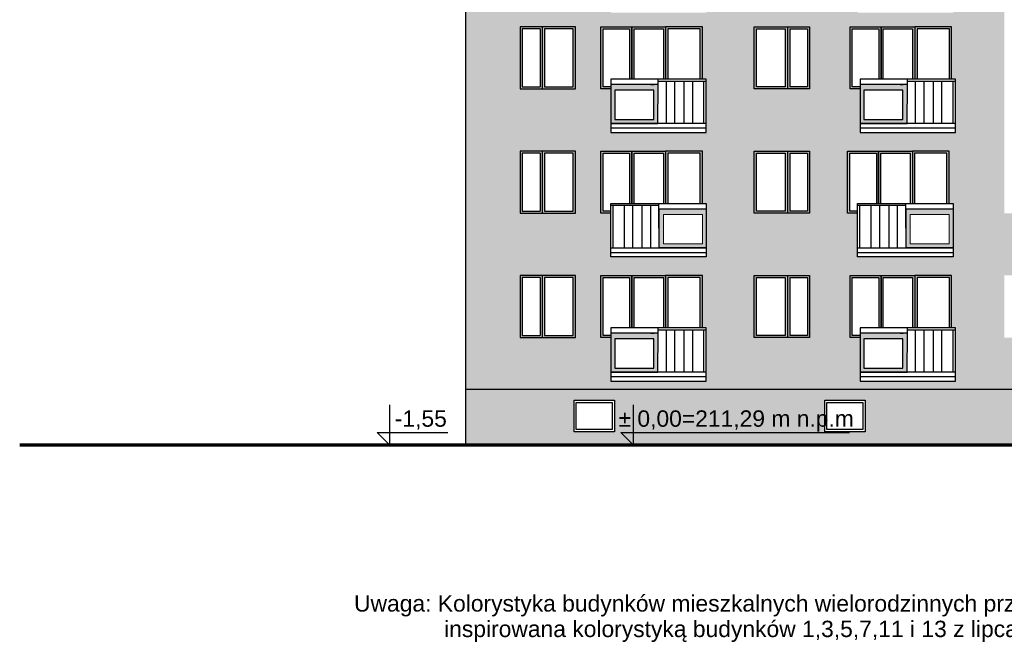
# Model space of a CAD drawing. Header units: millimetres. Extents: x 6874 to 479855, y -393105 to -20937.
# Tile 11 of 42: x 50132 to 72319, y -73477 to -59455. Entities that reach past the tile are written whole.
import ezdxf

# ---------------------------------------------------------------- set-up
doc = ezdxf.new("R2010")
doc.units = ezdxf.units.MM
doc.header["$MEASUREMENT"] = 0
for name, color, linetype, lineweight in [('Nowe_2D - Ogólne_Nr_pióra__1', 7, 'Continuous', 13), ('Nowe_2D - Ogólne_Nr_pióra__162', 254, 'Continuous', 25), ('Nowe_2D - Ogólne_Nr_pióra__19', 255, 'Continuous', 0), ('Nowe_2D - Ogólne_Nr_pióra__21', 7, 'Continuous', 70), ('Nowe_2D - Ogólne_Nr_pióra__41', 7, 'Continuous', 25), ('Nowe_Adnotacja - Teksty_Nr_pióra__1', 7, 'Continuous', 13)]:
    doc.layers.add(name, color=color, linetype=linetype, lineweight=lineweight)
doc.layers.add('Nowe_2D - Ogólne_Nr_pióra__103', color=7, linetype='Continuous', lineweight=13, true_color=0xffcc99)
doc.styles.add('STYL_AUTOMATYCZNY_5', font='arial.ttf')

msp = doc.modelspace()

# ---------------------------------------------------------------- hatches: boundary and pattern name
at = {"layer": 'Nowe_2D - Ogólne_Nr_pióra__1', "linetype": 'Continuous', "lineweight": 13}
h = msp.add_hatch(color=7, dxfattribs=at)
h.paths.add_polyline_path([(63453, -61796), (64512, -61796), (64512, -60917), (63453, -60917)])
h.paths.add_polyline_path([(63541, -61705), (64419, -61705), (64419, -61044), (63541, -61044)], flags=0)
h = msp.add_hatch(color=7, dxfattribs=at)
h.paths.add_polyline_path([(69069, -61796), (70128, -61796), (70128, -60917), (69069, -60917)])
h.paths.add_polyline_path([(69157, -61705), (70035, -61705), (70035, -61044), (69157, -61044)], flags=0)
h = msp.add_hatch(color=7, dxfattribs=at)
h.paths.add_polyline_path([(65604, -64596), (64545, -64596), (64545, -63717), (65604, -63717)])
h.paths.add_polyline_path([(65516, -64505), (64639, -64505), (64639, -63844), (65516, -63844)], flags=0)
h = msp.add_hatch(color=7, dxfattribs=at)
h.paths.add_polyline_path([(71164, -64596), (70105, -64596), (70105, -63717), (71164, -63717)])
h.paths.add_polyline_path([(71076, -64505), (70198, -64505), (70198, -63844), (71076, -63844)], flags=0)
h = msp.add_hatch(color=7, dxfattribs=at)
h.paths.add_polyline_path([(63453, -67396), (64512, -67396), (64512, -66517), (63453, -66517)])
h.paths.add_polyline_path([(63541, -67305), (64419, -67305), (64419, -66644), (63541, -66644)], flags=0)
h = msp.add_hatch(color=7, dxfattribs=at)
h.paths.add_polyline_path([(69069, -67396), (70128, -67396), (70128, -66517), (69069, -66517)])
h.paths.add_polyline_path([(69157, -67305), (70035, -67305), (70035, -66644), (69157, -66644)], flags=0)
at = {"layer": 'Nowe_2D - Ogólne_Nr_pióra__103', "linetype": 'Continuous', "lineweight": 0, "true_color": 0xbf9972}
h = msp.add_hatch(color=33, dxfattribs=at)
h.paths.add_polyline_path([(60179, -51284), (60179, -67779), (88179, -67779), (88179, -54064), (86849, -54064), (86849, -55464), (85599, -55464), (85599, -54064), (84936, -54064), (84936, -55414), (84695, -55414), (84698, -56432), (82545, -56447), (82545, -55247), (82646, -55247), (82648, -54064), (81467, -54064), (81467, -58314), (80217, -58314), (79298, -58314), (79284, -59614), (79284, -60964), (79044, -60964), (79044, -61997), (76894, -61997), (76894, -60797), (76994, -60797), (76994, -59614), (76894, -59614), (75841, -59614), (75841, -61014), (75841, -62414), (75841, -63814), (74348, -63814), (73811, -63814), (72319, -63814), (72319, -62414), (72319, -61014), (72319, -59614), (72319, -58314), (71164, -58314), (71164, -59297), (69014, -59297), (69014, -58314), (69013, -58314), (68787, -58314), (67933, -58314), (66683, -58314), (66683, -55464), (65603, -55464), (65603, -56397), (63453, -56397), (63453, -55414), (63227, -55414), (63227, -51284), (62657, -51284), (62657, -52684), (61407, -52684), (61407, -51284)])
h.paths.add_polyline_path([(61407, -62414), (61407, -63814), (62657, -63814), (62657, -62414)], flags=0)
h.paths.add_polyline_path([(61407, -59614), (61407, -61014), (62657, -61014), (62657, -59614)], flags=0)
h.paths.add_polyline_path([(61407, -65214), (61407, -66614), (62657, -66614), (62657, -65214)], flags=0)
h.paths.add_polyline_path([(62657, -58314), (61407, -58314), (61407, -56914), (62657, -56914)], flags=0)
h.paths.add_polyline_path([(61407, -54064), (62657, -54064), (62657, -55464), (61407, -55464)], flags=0)
h.paths.add_polyline_path([(63227, -62414), (63227, -63814), (63453, -63814), (63454, -63813), (63454, -64797), (65604, -64797), (65604, -63597), (65517, -63597), (65517, -62414), (64687, -62414), (63927, -62414)], flags=0)
h.paths.add_polyline_path([(63227, -61014), (63453, -61014), (63453, -61997), (65603, -61997), (65603, -60797), (65517, -60797), (65517, -59614), (64687, -59614), (63927, -59614), (63227, -59614)], flags=0)
h.paths.add_polyline_path([(63227, -58314), (63227, -56914), (65517, -56914), (65517, -58097), (65604, -58097), (65604, -59297), (63454, -59297), (63454, -58314), (63453, -58314)], flags=0)
h.paths.add_polyline_path([(63227, -66614), (63453, -66614), (63453, -67597), (65603, -67597), (65603, -66397), (65517, -66397), (65517, -65214), (64687, -65214), (63927, -65214), (63227, -65214)], flags=0)
h.paths.add_polyline_path([(66683, -65214), (66683, -66614), (67933, -66614), (67933, -65214)], flags=0)
h.paths.add_polyline_path([(66683, -63814), (67933, -63814), (67933, -62414), (66683, -62414)], flags=0)
h.paths.add_polyline_path([(66683, -59614), (66683, -61014), (67933, -61014), (67933, -59614)], flags=0)
h.paths.add_polyline_path([(69013, -63814), (69014, -63814), (69014, -64797), (71164, -64797), (71164, -63597), (71077, -63597), (71077, -62414), (70247, -62414), (69487, -62414), (68787, -62414), (68787, -63814)], flags=0)
h.paths.add_polyline_path([(68843, -59614), (68843, -61014), (69069, -61014), (69069, -61997), (71219, -61997), (71219, -60797), (71133, -60797), (71133, -59614), (70303, -59614), (69543, -59614)], flags=0)
h.paths.add_polyline_path([(68843, -66614), (69069, -66614), (69069, -67597), (71219, -67597), (71219, -66397), (71133, -66397), (71133, -65214), (70303, -65214), (69543, -65214), (68843, -65214)], flags=0)
h.paths.add_polyline_path([(72319, -65214), (72319, -66614), (73811, -66614), (73811, -65214)], flags=0)
h.paths.add_polyline_path([(74348, -66617), (75841, -66617), (75841, -65217), (74348, -65217)], flags=0)
h.paths.add_polyline_path([(76894, -63597), (76894, -64797), (79044, -64797), (79044, -63814), (79298, -63814), (79298, -62414), (78468, -62414), (77708, -62414), (77008, -62414), (77008, -63597)], flags=0)
h.paths.add_polyline_path([(79044, -67597), (79044, -66564), (79284, -66564), (79284, -65214), (78454, -65214), (77694, -65214), (76994, -65214), (76994, -66397), (76894, -66397), (76894, -67597)], flags=0)
h.paths.add_polyline_path([(81467, -61014), (81467, -59614), (80217, -59614), (80217, -61014)], flags=0)
h.paths.add_polyline_path([(80217, -65214), (80217, -66614), (81467, -66614), (81467, -65214)], flags=0)
h.paths.add_polyline_path([(80217, -63814), (81467, -63814), (81467, -62414), (80217, -62414)], flags=0)
h.paths.add_polyline_path([(82547, -60797), (82547, -61997), (84697, -61997), (84697, -60964), (84937, -60964), (84937, -59614), (84107, -59614), (83347, -59614), (82647, -59614), (82647, -60797)], flags=0)
h.paths.add_polyline_path([(82547, -67597), (84697, -67597), (84697, -66564), (84937, -66564), (84937, -65214), (84107, -65214), (83347, -65214), (82647, -65214), (82647, -66397), (82547, -66397)], flags=0)
h.paths.add_polyline_path([(84698, -64797), (84698, -63814), (84952, -63814), (84952, -62414), (84122, -62414), (83362, -62414), (82662, -62414), (82662, -63597), (82548, -63597), (82548, -64797)], flags=0)
h.paths.add_polyline_path([(82548, -58097), (82662, -58097), (82657, -56897), (82662, -56914), (84952, -56914), (84952, -58314), (84698, -58314), (84698, -59297), (82548, -59297)], flags=0)
h.paths.add_polyline_path([(85599, -62414), (85599, -63814), (86849, -63814), (86849, -62414)], flags=0)
h.paths.add_polyline_path([(85599, -56914), (86849, -56914), (86849, -58314), (85599, -58314)], flags=0)
h.paths.add_polyline_path([(85599, -61014), (86849, -61014), (86849, -59614), (85599, -59614)], flags=0)
h.paths.add_polyline_path([(86849, -66614), (86849, -65214), (85599, -65214), (85599, -66614)], flags=0)
at = {"layer": 'Nowe_2D - Ogólne_Nr_pióra__162', "linetype": 'Continuous', "lineweight": 25}
h = msp.add_hatch(color=254, dxfattribs=at)
h.paths.add_polyline_path([(60179, -69029), (88179, -69029), (88179, -67779), (60179, -67779)])
h.paths.add_polyline_path([(63533, -68734), (63533, -68024), (62623, -68024), (62623, -68734)], flags=0)
h.paths.add_polyline_path([(69183, -68734), (69183, -68024), (68273, -68024), (68273, -68734)], flags=0)
h.paths.add_polyline_path([(73533, -68734), (73533, -68024), (72623, -68024), (72623, -68734)], flags=0)
h.paths.add_polyline_path([(75293, -68734), (75293, -68024), (74383, -68024), (74383, -68734)], flags=0)
h.paths.add_polyline_path([(79593, -68734), (79593, -68024), (78683, -68024), (78683, -68734)], flags=0)
h.paths.add_polyline_path([(85243, -68734), (85243, -68024), (84333, -68024), (84333, -68734)], flags=0)
at = {"layer": 'Nowe_2D - Ogólne_Nr_pióra__19', "linetype": 'Continuous', "lineweight": 0}
h = msp.add_hatch(color=255, dxfattribs=at)
h.paths.add_polyline_path([(61407, -61014), (62657, -61014), (62657, -59614), (61407, -59614)])
h.paths.add_polyline_path([(62607, -59664), (61957, -59664), (61957, -60964), (62607, -60964)], flags=0)
h.paths.add_polyline_path([(61857, -60964), (61857, -59664), (61457, -59664), (61457, -60964)], flags=0)
for points in [[(63927, -59614), (63227, -59614), (63227, -61014), (63453, -61014), (63453, -60964), (63277, -60964), (63277, -59664), (63877, -59664), (63877, -60797), (63977, -60797), (63977, -59664), (64637, -59664), (64637, -60797), (64737, -60797), (64737, -59664), (65467, -59664), (65467, -60797), (65517, -60797), (65517, -59614), (64687, -59614)], [(69543, -59614), (68843, -59614), (68843, -61014), (69069, -61014), (69069, -60964), (68893, -60964), (68893, -59664), (69493, -59664), (69493, -60797), (69593, -60797), (69593, -59664), (70253, -59664), (70253, -60797), (70353, -60797), (70353, -59664), (71083, -59664), (71083, -60797), (71133, -60797), (71133, -59614), (70303, -59614)], [(63927, -62414), (63227, -62414), (63227, -63814), (63453, -63814), (63453, -63764), (63277, -63764), (63277, -62464), (63877, -62464), (63877, -63597), (63977, -63597), (63977, -62464), (64637, -62464), (64637, -63597), (64737, -63597), (64737, -62464), (65467, -62464), (65467, -63597), (65517, -63597), (65517, -62414), (64687, -62414)], [(69487, -62414), (68787, -62414), (68787, -63814), (69013, -63814), (69013, -63764), (68837, -63764), (68837, -62464), (69437, -62464), (69437, -63597), (69537, -63597), (69537, -62464), (70197, -62464), (70197, -63597), (70297, -63597), (70297, -62464), (71027, -62464), (71027, -63597), (71077, -63597), (71077, -62414), (70247, -62414)], [(63927, -65214), (63227, -65214), (63227, -66614), (63453, -66614), (63453, -66564), (63277, -66564), (63277, -65264), (63877, -65264), (63877, -66397), (63977, -66397), (63977, -65264), (64637, -65264), (64637, -66397), (64737, -66397), (64737, -65264), (65467, -65264), (65467, -66397), (65517, -66397), (65517, -65214), (64687, -65214)], [(69543, -65214), (68843, -65214), (68843, -66614), (69069, -66614), (69069, -66564), (68893, -66564), (68893, -65264), (69493, -65264), (69493, -66397), (69593, -66397), (69593, -65264), (70253, -65264), (70253, -66397), (70353, -66397), (70353, -65264), (71083, -65264), (71083, -66397), (71133, -66397), (71133, -65214), (70303, -65214)]]:
    msp.add_hatch(color=255, dxfattribs=at).paths.add_polyline_path(points)
h = msp.add_hatch(color=255, dxfattribs=at)
h.paths.add_polyline_path([(67933, -61014), (66683, -61014), (66683, -59614), (67933, -59614)])
h.paths.add_polyline_path([(66733, -59664), (67383, -59664), (67383, -60964), (66733, -60964)], flags=0)
h.paths.add_polyline_path([(67483, -60964), (67483, -59664), (67883, -59664), (67883, -60964)], flags=0)
h = msp.add_hatch(color=255, dxfattribs=at)
h.paths.add_polyline_path([(61407, -63814), (62657, -63814), (62657, -62414), (61407, -62414)])
h.paths.add_polyline_path([(62607, -62464), (61957, -62464), (61957, -63764), (62607, -63764)], flags=0)
h.paths.add_polyline_path([(61857, -63764), (61857, -62464), (61457, -62464), (61457, -63764)], flags=0)
h = msp.add_hatch(color=255, dxfattribs=at)
h.paths.add_polyline_path([(67933, -63814), (66683, -63814), (66683, -62414), (67933, -62414)])
h.paths.add_polyline_path([(66733, -62464), (67383, -62464), (67383, -63764), (66733, -63764)], flags=0)
h.paths.add_polyline_path([(67483, -63764), (67483, -62464), (67883, -62464), (67883, -63764)], flags=0)
h = msp.add_hatch(color=255, dxfattribs=at)
h.paths.add_polyline_path([(61407, -66614), (62657, -66614), (62657, -65214), (61407, -65214)])
h.paths.add_polyline_path([(62607, -65264), (61957, -65264), (61957, -66564), (62607, -66564)], flags=0)
h.paths.add_polyline_path([(61857, -66564), (61857, -65264), (61457, -65264), (61457, -66564)], flags=0)
h = msp.add_hatch(color=255, dxfattribs=at)
h.paths.add_polyline_path([(67933, -66614), (66683, -66614), (66683, -65214), (67933, -65214)])
h.paths.add_polyline_path([(66733, -65264), (67383, -65264), (67383, -66564), (66733, -66564)], flags=0)
h.paths.add_polyline_path([(67483, -66564), (67483, -65264), (67883, -65264), (67883, -66564)], flags=0)

# ---------------------------------------------------------------- linework, layer by layer
at = {"layer": 'Nowe_2D - Ogólne_Nr_pióra__1', "color": 7, "linetype": 'Continuous', "lineweight": 13, "flags": 128}
for points in [[(63453, -61796), (64512, -61796), (64512, -60917), (63453, -60917)], [(69069, -61796), (70128, -61796), (70128, -60917), (69069, -60917)], [(63541, -61705), (64419, -61705), (64419, -61044), (63541, -61044)], [(69157, -61705), (70035, -61705), (70035, -61044), (69157, -61044)], [(65604, -64596), (64545, -64596), (64545, -63717), (65604, -63717)], [(65516, -64505), (64639, -64505), (64639, -63844), (65516, -63844)], [(71164, -64596), (70105, -64596), (70105, -63717), (71164, -63717)], [(71076, -64505), (70198, -64505), (70198, -63844), (71076, -63844)], [(63453, -67396), (64512, -67396), (64512, -66517), (63453, -66517)], [(69069, -67396), (70128, -67396), (70128, -66517), (69069, -66517)], [(63541, -67305), (64419, -67305), (64419, -66644), (63541, -66644)], [(69157, -67305), (70035, -67305), (70035, -66644), (69157, -66644)]]:
    msp.add_lwpolyline(points, close=True, dxfattribs=at)
at = {"layer": 'Nowe_2D - Ogólne_Nr_pióra__21', "color": 7, "linetype": 'Continuous', "lineweight": 70}
msp.add_line((50132, -69029), (98089, -69029), dxfattribs=at)
at = {"layer": 'Nowe_2D - Ogólne_Nr_pióra__41', "color": 7, "linetype": 'Continuous', "lineweight": 25}
for p, q in [((61857, -59664), (61857, -60964)), ((61907, -59614), (61907, -61014)), ((61957, -59664), (61957, -60964)), ((67383, -59664), (67383, -60964)), ((67433, -59614), (67433, -61014)), ((67483, -59664), (67483, -60964)), ((65603, -61796), (63453, -61796)), ((65603, -61897), (63453, -61897)), ((65603, -61997), (65603, -61897)), ((71219, -61796), (69069, -61796)), ((71219, -61897), (69069, -61897)), ((71219, -61997), (71219, -61897)), ((61857, -62464), (61857, -63764)), ((61907, -62414), (61907, -63814)), ((61957, -62464), (61957, -63764)), ((67383, -62464), (67383, -63764)), ((67433, -62414), (67433, -63814)), ((67483, -62464), (67483, -63764)), ((63454, -64596), (65604, -64596)), ((63454, -64697), (65604, -64697)), ((69014, -64596), (71164, -64596)), ((69014, -64697), (71164, -64697)), ((61907, -65214), (61907, -66614)), ((67433, -65214), (67433, -66614)), ((61857, -65264), (61857, -66564)), ((61957, -65264), (61957, -66564)), ((67383, -65264), (67383, -66564)), ((67483, -65264), (67483, -66564)), ((65603, -67396), (63453, -67396)), ((71219, -67396), (69069, -67396)), ((65603, -67497), (63453, -67497)), ((65603, -67597), (65603, -67497)), ((71219, -67497), (69069, -67497)), ((71219, -67597), (71219, -67497))]:
    msp.add_line(p, q, dxfattribs=at)
for points in [[(60179, -33151), (60179, -69029), (88179, -69029), (88179, -33151)], [(61857, -59664), (61457, -59664), (61457, -60964), (61857, -60964)], [(61957, -60964), (62607, -60964), (62607, -59664), (61957, -59664)], [(63453, -61014), (63227, -61014), (63227, -59614), (63927, -59614), (63927, -60797)], [(63453, -60964), (63277, -60964), (63277, -59664), (63877, -59664), (63877, -60797)], [(63927, -60797), (63927, -59614), (64687, -59614), (64687, -60797)], [(63977, -60797), (63977, -59664), (64637, -59664), (64637, -60797)], [(65517, -60797), (65517, -59614), (64687, -59614), (64687, -60797)], [(65467, -60797), (65467, -59664), (64737, -59664), (64737, -60797)], [(67383, -60964), (66733, -60964), (66733, -59664), (67383, -59664)], [(67483, -59664), (67883, -59664), (67883, -60964), (67483, -60964)], [(69069, -61014), (68843, -61014), (68843, -59614), (69543, -59614), (69543, -60797)], [(69069, -60964), (68893, -60964), (68893, -59664), (69493, -59664), (69493, -60797)], [(69543, -60797), (69543, -59614), (70303, -59614), (70303, -60797)], [(69593, -60797), (69593, -59664), (70253, -59664), (70253, -60797)], [(71133, -60797), (71133, -59614), (70303, -59614), (70303, -60797)], [(71083, -60797), (71083, -59664), (70353, -59664), (70353, -60797)], [(64357, -60917), (64427, -60917)], [(64512, -60917), (64520, -60917)], [(64520, -60917), (64520, -60797)], [(64520, -60840), (65603, -60840)], [(64705, -61796), (64705, -60840)], [(64895, -61796), (64895, -60840)], [(65107, -61796), (65107, -60840)], [(65297, -61796), (65297, -60840)], [(65550, -61796), (65550, -60840)], [(69973, -60917), (70043, -60917)], [(70128, -60917), (70135, -60917)], [(70135, -60917), (70135, -60797)], [(70135, -60840), (71219, -60840)], [(70321, -61796), (70321, -60840)], [(70511, -61796), (70511, -60840)], [(70722, -61796), (70722, -60840)], [(70913, -61796), (70913, -60840)], [(71166, -61796), (71166, -60840)], [(61857, -62464), (61457, -62464), (61457, -63764), (61857, -63764)], [(61957, -63764), (62607, -63764), (62607, -62464), (61957, -62464)], [(63453, -63814), (63227, -63814), (63227, -62414), (63927, -62414), (63927, -63597)], [(63453, -63764), (63277, -63764), (63277, -62464), (63877, -62464), (63877, -63597)], [(63927, -63597), (63927, -62414), (64687, -62414), (64687, -63597)], [(63977, -63597), (63977, -62464), (64637, -62464), (64637, -63597)], [(65517, -63597), (65517, -62414), (64687, -62414), (64687, -63597)], [(65467, -63597), (65467, -62464), (64737, -62464), (64737, -63597)], [(67383, -63764), (66733, -63764), (66733, -62464), (67383, -62464)], [(67483, -62464), (67883, -62464), (67883, -63764), (67483, -63764)], [(69013, -63814), (68787, -63814), (68787, -62414), (69487, -62414), (69487, -63597)], [(69013, -63764), (68837, -63764), (68837, -62464), (69437, -62464), (69437, -63597)], [(69487, -63597), (69487, -62414), (70247, -62414), (70247, -63597)], [(69537, -63597), (69537, -62464), (70197, -62464), (70197, -63597)], [(71077, -63597), (71077, -62414), (70247, -62414), (70247, -63597)], [(71027, -63597), (71027, -62464), (70297, -62464), (70297, -63597)], [(64538, -63640), (63454, -63640)], [(63507, -64596), (63507, -63640)], [(63761, -64596), (63761, -63640)], [(63951, -64596), (63951, -63640)], [(64162, -64596), (64162, -63640)], [(64352, -64596), (64352, -63640)], [(64538, -63717), (64538, -63597)], [(70098, -63640), (69014, -63640)], [(69067, -64596), (69067, -63640)], [(69321, -64596), (69321, -63640)], [(69511, -64596), (69511, -63640)], [(69722, -64596), (69722, -63640)], [(69912, -64596), (69912, -63640)], [(70098, -63717), (70098, -63597)], [(63453, -66614), (63227, -66614), (63227, -65214), (63927, -65214), (63927, -66397)], [(63927, -66397), (63927, -65214), (64687, -65214), (64687, -66397)], [(65517, -66397), (65517, -65214), (64687, -65214), (64687, -66397)], [(69069, -66614), (68843, -66614), (68843, -65214), (69543, -65214), (69543, -66397)], [(69543, -66397), (69543, -65214), (70303, -65214), (70303, -66397)], [(71133, -66397), (71133, -65214), (70303, -65214), (70303, -66397)], [(61857, -65264), (61457, -65264), (61457, -66564), (61857, -66564)], [(61957, -66564), (62607, -66564), (62607, -65264), (61957, -65264)], [(63453, -66564), (63277, -66564), (63277, -65264), (63877, -65264), (63877, -66397)], [(63977, -66397), (63977, -65264), (64637, -65264), (64637, -66397)], [(65467, -66397), (65467, -65264), (64737, -65264), (64737, -66397)], [(67383, -66564), (66733, -66564), (66733, -65264), (67383, -65264)], [(67483, -65264), (67883, -65264), (67883, -66564), (67483, -66564)], [(69069, -66564), (68893, -66564), (68893, -65264), (69493, -65264), (69493, -66397)], [(69593, -66397), (69593, -65264), (70253, -65264), (70253, -66397)], [(71083, -66397), (71083, -65264), (70353, -65264), (70353, -66397)], [(64357, -66517), (64427, -66517)], [(64512, -66517), (64520, -66517)], [(64520, -66517), (64520, -66397)], [(64520, -66440), (65603, -66440)], [(64705, -67396), (64705, -66440)], [(64895, -67396), (64895, -66440)], [(65107, -67396), (65107, -66440)], [(65297, -67396), (65297, -66440)], [(65550, -67396), (65550, -66440)], [(69973, -66517), (70043, -66517)], [(70128, -66517), (70135, -66517)], [(70135, -66517), (70135, -66397)], [(70135, -66440), (71219, -66440)], [(70321, -67396), (70321, -66440)], [(70511, -67396), (70511, -66440)], [(70722, -67396), (70722, -66440)], [(70913, -67396), (70913, -66440)], [(71166, -67396), (71166, -66440)], [(60179, -67779), (88179, -67779)], [(58468, -68129), (58468, -69029), (58188, -68749), (59777, -68749)], [(63957, -68129), (63957, -69029), (63677, -68749), (68831, -68749)]]:
    msp.add_lwpolyline(points, dxfattribs=at)
for points in [[(61407, -61014), (62657, -61014), (62657, -59614), (61407, -59614)], [(67933, -61014), (66683, -61014), (66683, -59614), (67933, -59614)], [(63453, -61997), (65603, -61997), (65603, -60797), (63453, -60797)], [(63453, -61796), (64512, -61796), (64520, -60917), (63453, -60917)], [(69069, -61997), (71219, -61997), (71219, -60797), (69069, -60797)], [(69069, -61796), (70128, -61796), (70135, -60917), (69069, -60917)], [(63541, -61705), (64419, -61705), (64419, -61044), (63541, -61044)], [(69157, -61705), (70035, -61705), (70035, -61044), (69157, -61044)], [(61407, -63814), (62657, -63814), (62657, -62414), (61407, -62414)], [(67933, -63814), (66683, -63814), (66683, -62414), (67933, -62414)], [(65604, -64797), (63454, -64797), (63454, -63597), (65604, -63597)], [(71164, -64797), (69014, -64797), (69014, -63597), (71164, -63597)], [(65604, -64596), (64545, -64596), (64538, -63717), (65604, -63717)], [(71164, -64596), (70105, -64596), (70098, -63717), (71164, -63717)], [(61407, -66614), (62657, -66614), (62657, -65214), (61407, -65214)], [(67933, -66614), (66683, -66614), (66683, -65214), (67933, -65214)], [(63453, -67597), (65603, -67597), (65603, -66397), (63453, -66397)], [(63453, -67396), (64512, -67396), (64520, -66517), (63453, -66517)], [(69069, -67597), (71219, -67597), (71219, -66397), (69069, -66397)], [(69069, -67396), (70128, -67396), (70135, -66517), (69069, -66517)], [(63541, -67305), (64419, -67305), (64419, -66644), (63541, -66644)], [(69157, -67305), (70035, -67305), (70035, -66644), (69157, -66644)], [(63533, -68734), (62623, -68734), (62623, -68024), (63533, -68024)], [(63483, -68684), (62673, -68684), (62673, -68074), (63483, -68074)], [(69183, -68734), (68273, -68734), (68273, -68024), (69183, -68024)], [(69133, -68684), (68323, -68684), (68323, -68074), (69133, -68074)]]:
    msp.add_lwpolyline(points, close=True, dxfattribs=at)

# ---------------------------------------------------------------- texts
at = {"layer": 'Nowe_Adnotacja - Teksty_Nr_pióra__1', "color": 7, "linetype": 'Continuous', "lineweight": 13, "char_height": 368.38, "style": 'STYL_AUTOMATYCZNY_5'}
for s, insert, attachment_point in [('\\A1;{\\pqc;\\fArial|b0|i0|c238|p0;\\W1.000000;-1,55}', (59171, -68254), 2), ('\\A1;{\\pql;\\fArial|b0|i0|c238|p0;\\W1.000000;± 0,00=211,29 m n.p.m}', (63626, -68254), 1)]:
    msp.add_mtext(s, dxfattribs=dict(at, insert=insert, attachment_point=attachment_point))
at = {"layer": 'Nowe_Adnotacja - Teksty_Nr_pióra__1', "color": 7, "linetype": 'Continuous', "lineweight": 13, "insert": (66804, -72417), "char_height": 368.384, "width": 18859.76, "attachment_point": 2, "line_spacing_factor": 0.93479, "style": 'STYL_AUTOMATYCZNY_5'}
msp.add_mtext('\\A1;{\\pqc;\\fArial|b0|i0|c238|p0;\\W1.000000;Uwaga: Kolorystyka budynków mieszkalnych wielorodzinnych przy ulicy Piastów inspirowana kolorystyką budynków 1,3,5,7,11 i 13 z lipca 2015}', dxfattribs=at)

doc.saveas('drawing.dxf')
